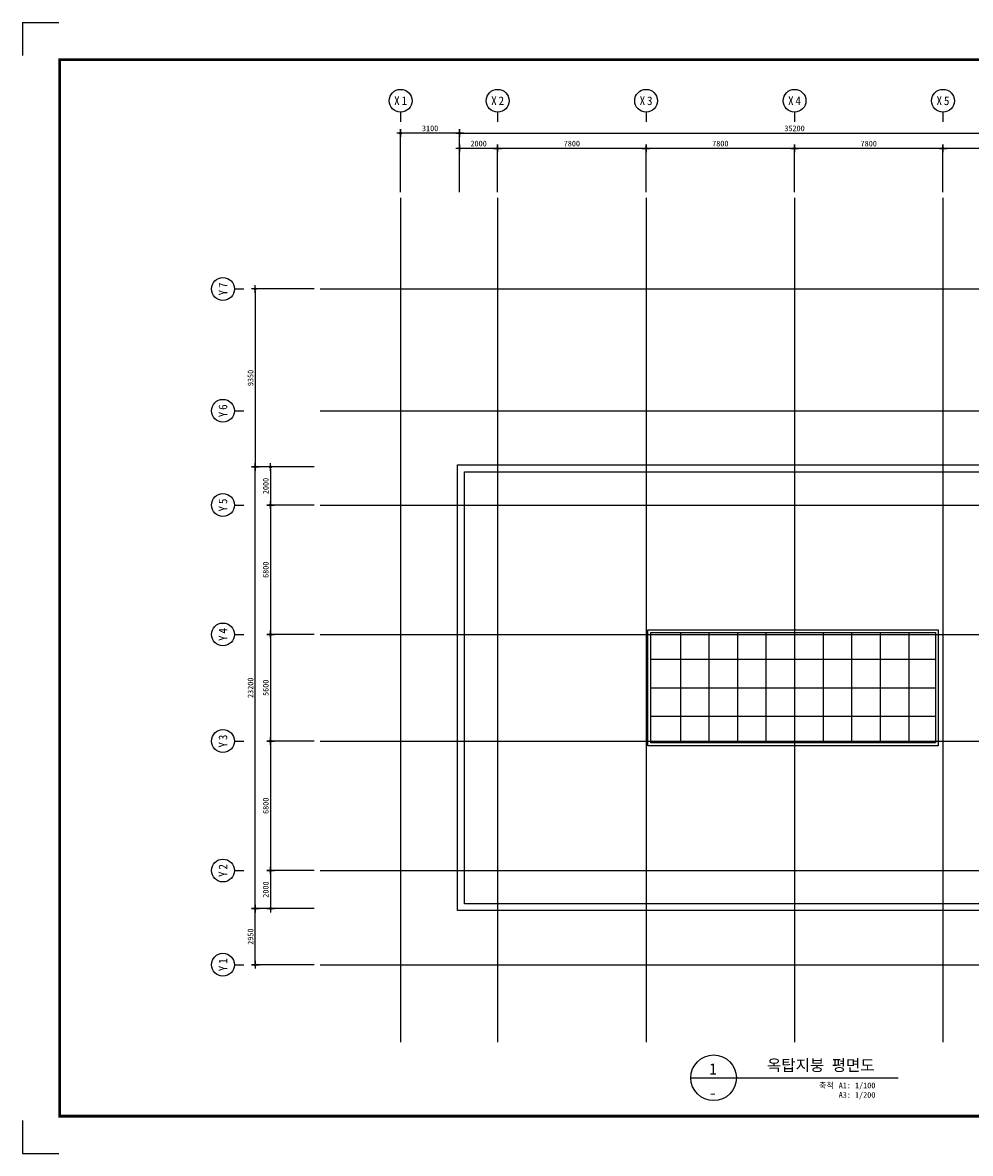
# Model space of a CAD drawing. Header units: millimetres. Extents: x 4005871 to 4089971, y -5256172 to -5196772.
# Tile 1 of 3: x 4005871 to 4055675, y -5256172 to -5196772. Entities that reach past the tile are written whole.
import ezdxf
from ezdxf.enums import TextEntityAlignment as Align

# ---------------------------------------------------------------- set-up
doc = ezdxf.new("R2010")
doc.units = ezdxf.units.MM
doc.header["$MEASUREMENT"] = 0
doc.linetypes.add('CEN', pattern=[66, 60, -2, 2, -2])
doc.layers.get('0').update_dxf_attribs({"linetype": 'CONTINUOUS'})
doc.layers.get('DEFPOINTS').update_dxf_attribs({"linetype": 'CONTINUOUS'})
for name, color, linetype in [('3', 3, 'CONTINUOUS'), ('A_GE_FORM', 7, 'CONTINUOUS'), ('CEN', 13, 'CEN'), ('DI', 1, 'CONTINUOUS'), ('DIM', 7, 'CONTINUOUS'), ('EL3', 7, 'CONTINUOUS'), ('HA', 9, 'CONTINUOUS'), ('HATS', 8, 'CONTINUOUS'), ('SHEET_SD', 7, 'CONTINUOUS'), ('SY', 1, 'CONTINUOUS'), ('TE1', 3, 'CONTINUOUS')]:
    doc.layers.add(name, color=color, linetype=linetype)
doc.styles.add('GHS', font='txt')
doc.styles.add('HY울릉도 L', font='txt')
doc.styles.add('SDP-S', font='txt')
doc.styles.add('돋움체', font='txt')
doc.dimstyles.new('SMDI-3', dxfattribs={"dimtxt": 3, "dimasz": 1, "dimexe": 2, "dimexo": 3, "dimgap": 1, "dimtad": 1, "dimdsep": 46, "dimtxsty": 'HY울릉도 L', "dimblk": 'Z_DOT', "dimcen": 2.5, "dimdle": 1.5, "dimclrd": 1, "dimclre": 1, "dimclrt": 2, "dimadec": 0, "dimazin": 0, "dimtfac": 1, "dimtix": 1, "dimtmove": 2, "dimatfit": 3, "dimldrblk": 'Z_DOT', "dimfxl": 0, "dimtvp": 1, "dimtolj": 1, "dimtzin": 0, "dimarcsym": 0})

# ---------------------------------------------------------------- blocks, each defined once
blk = doc.blocks.new('Z_DOT')
at = {"layer": 'DIM', "color": 1, "ltscale": 3}
for p, q in [((-2, 0), (2, 0)), ((0, -2), (0, 2))]:
    blk.add_line(p, q, dxfattribs=at)
for radius in [0.5, 0.25]:
    blk.add_circle((0, 0), radius, dxfattribs=at)
blk = doc.blocks.new('*D4')
at = {"layer": 'DEFPOINTS', "color": 0, "ltscale": 3, "transparency": 16777216}
for p in [(4064034, -5202577), (4028834, -5205977), (4064034, -5205977)]:
    blk.add_point(p, dxfattribs=at)
at = {"layer": 'DIM', "color": 1, "lineweight": -2, "ltscale": 3, "transparency": 16777216}
for p, q in [((4028834, -5205677), (4028834, -5202377)), ((4028934, -5202577), (4063934, -5202577)), ((4064034, -5205677), (4064034, -5202377))]:
    blk.add_line(p, q, dxfattribs=at)
at = {"layer": 'DIM', "color": 1, "lineweight": -2, "ltscale": 3, "transparency": 16777216, "xscale": 100, "yscale": 100, "zscale": 100, "rotation": 180}
blk.add_blockref('Z_DOT', (4028834, -5202577), dxfattribs=at)
at = {"layer": 'DIM', "color": 1, "lineweight": -2, "ltscale": 3, "transparency": 16777216, "xscale": 100, "yscale": 100, "zscale": 100}
blk.add_blockref('Z_DOT', (4064034, -5202577), dxfattribs=at)
at = {"layer": 'DIM', "color": 2, "ltscale": 3, "transparency": 16777216, "insert": (4046434, -5202327), "char_height": 300, "attachment_point": 5, "style": 'SDP-S'}
blk.add_mtext('\\A1;35200', dxfattribs=at)
blk = doc.blocks.new('CCS111')
blk.add_line((0, 8), (0, 3))
blk.add_circle((0, 14), 6)
at = {"color": 3, "style": 'GHS'}
for tag, p in [('X', (-2.45, 14.02)), ('1', (1.44, 14.02))]:
    blk.add_attdef(tag, text='', height=4.5, dxfattribs=at).set_placement(p, align=Align.MIDDLE_CENTER)
blk = doc.blocks.new('*D6')
at = {"layer": 'DEFPOINTS', "color": 0, "ltscale": 3, "transparency": 16777216}
for p in [(4054234, -5203377), (4054234, -5205977), (4062034, -5205977)]:
    blk.add_point(p, dxfattribs=at)
at = {"layer": 'DIM', "color": 1, "lineweight": -2, "ltscale": 3, "transparency": 16777216}
for p, q in [((4054234, -5205677), (4054234, -5203177)), ((4061934, -5203377), (4054334, -5203377)), ((4062034, -5205677), (4062034, -5203177))]:
    blk.add_line(p, q, dxfattribs=at)
at = {"layer": 'DIM', "color": 1, "lineweight": -2, "ltscale": 3, "transparency": 16777216, "xscale": 100, "yscale": 100, "zscale": 100, "rotation": 180}
blk.add_blockref('Z_DOT', (4054234, -5203377), dxfattribs=at)
at = {"layer": 'DIM', "color": 1, "lineweight": -2, "ltscale": 3, "transparency": 16777216, "xscale": 100, "yscale": 100, "zscale": 100}
blk.add_blockref('Z_DOT', (4062034, -5203377), dxfattribs=at)
at = {"layer": 'DIM', "color": 2, "ltscale": 3, "transparency": 16777216, "insert": (4058134, -5203127), "char_height": 300, "attachment_point": 5, "style": 'SDP-S'}
blk.add_mtext('\\A1;7800', dxfattribs=at)
blk = doc.blocks.new('*D7')
at = {"layer": 'DEFPOINTS', "color": 0, "ltscale": 3, "transparency": 16777216}
for p in [(4046434, -5203377), (4046434, -5205977), (4054234, -5205977)]:
    blk.add_point(p, dxfattribs=at)
at = {"layer": 'DIM', "color": 1, "lineweight": -2, "ltscale": 3, "transparency": 16777216}
for p, q in [((4046434, -5205677), (4046434, -5203177)), ((4054134, -5203377), (4046534, -5203377)), ((4054234, -5205677), (4054234, -5203177))]:
    blk.add_line(p, q, dxfattribs=at)
at = {"layer": 'DIM', "color": 1, "lineweight": -2, "ltscale": 3, "transparency": 16777216, "xscale": 100, "yscale": 100, "zscale": 100, "rotation": 180}
blk.add_blockref('Z_DOT', (4046434, -5203377), dxfattribs=at)
at = {"layer": 'DIM', "color": 1, "lineweight": -2, "ltscale": 3, "transparency": 16777216, "xscale": 100, "yscale": 100, "zscale": 100}
blk.add_blockref('Z_DOT', (4054234, -5203377), dxfattribs=at)
at = {"layer": 'DIM', "color": 2, "ltscale": 3, "transparency": 16777216, "insert": (4050334, -5203127), "char_height": 300, "attachment_point": 5, "style": 'SDP-S'}
blk.add_mtext('\\A1;7800', dxfattribs=at)
blk = doc.blocks.new('*D8')
at = {"layer": 'DEFPOINTS', "color": 0, "ltscale": 3, "transparency": 16777216}
for p in [(4038634, -5203377), (4038634, -5205977), (4046434, -5205977)]:
    blk.add_point(p, dxfattribs=at)
at = {"layer": 'DIM', "color": 1, "lineweight": -2, "ltscale": 3, "transparency": 16777216}
for p, q in [((4038634, -5205677), (4038634, -5203177)), ((4046334, -5203377), (4038734, -5203377)), ((4046434, -5205677), (4046434, -5203177))]:
    blk.add_line(p, q, dxfattribs=at)
at = {"layer": 'DIM', "color": 1, "lineweight": -2, "ltscale": 3, "transparency": 16777216, "xscale": 100, "yscale": 100, "zscale": 100, "rotation": 180}
blk.add_blockref('Z_DOT', (4038634, -5203377), dxfattribs=at)
at = {"layer": 'DIM', "color": 1, "lineweight": -2, "ltscale": 3, "transparency": 16777216, "xscale": 100, "yscale": 100, "zscale": 100}
blk.add_blockref('Z_DOT', (4046434, -5203377), dxfattribs=at)
at = {"layer": 'DIM', "color": 2, "ltscale": 3, "transparency": 16777216, "insert": (4042534, -5203127), "char_height": 300, "attachment_point": 5, "style": 'SDP-S'}
blk.add_mtext('\\A1;7800', dxfattribs=at)
blk = doc.blocks.new('*D9')
at = {"layer": 'DEFPOINTS', "color": 0, "ltscale": 3, "transparency": 16777216}
for p in [(4030834, -5203377), (4030834, -5205977), (4038634, -5205977)]:
    blk.add_point(p, dxfattribs=at)
at = {"layer": 'DIM', "color": 1, "lineweight": -2, "ltscale": 3, "transparency": 16777216}
for p, q in [((4030834, -5205677), (4030834, -5203177)), ((4038534, -5203377), (4030934, -5203377)), ((4038634, -5205677), (4038634, -5203177))]:
    blk.add_line(p, q, dxfattribs=at)
at = {"layer": 'DIM', "color": 1, "lineweight": -2, "ltscale": 3, "transparency": 16777216, "xscale": 100, "yscale": 100, "zscale": 100, "rotation": 180}
blk.add_blockref('Z_DOT', (4030834, -5203377), dxfattribs=at)
at = {"layer": 'DIM', "color": 1, "lineweight": -2, "ltscale": 3, "transparency": 16777216, "xscale": 100, "yscale": 100, "zscale": 100}
blk.add_blockref('Z_DOT', (4038634, -5203377), dxfattribs=at)
at = {"layer": 'DIM', "color": 2, "ltscale": 3, "transparency": 16777216, "insert": (4034734, -5203127), "char_height": 300, "attachment_point": 5, "style": 'SDP-S'}
blk.add_mtext('\\A1;7800', dxfattribs=at)
blk = doc.blocks.new('*D10')
at = {"layer": 'DEFPOINTS', "color": 0, "ltscale": 3, "transparency": 16777216}
for p in [(4028834, -5203377), (4028834, -5205977), (4030834, -5205977)]:
    blk.add_point(p, dxfattribs=at)
at = {"layer": 'DIM', "color": 1, "lineweight": -2, "ltscale": 3, "transparency": 16777216}
for p, q in [((4028834, -5205677), (4028834, -5203177)), ((4030734, -5203377), (4028934, -5203377)), ((4030834, -5205677), (4030834, -5203177))]:
    blk.add_line(p, q, dxfattribs=at)
at = {"layer": 'DIM', "color": 1, "lineweight": -2, "ltscale": 3, "transparency": 16777216, "xscale": 100, "yscale": 100, "zscale": 100, "rotation": 180}
blk.add_blockref('Z_DOT', (4028834, -5203377), dxfattribs=at)
at = {"layer": 'DIM', "color": 1, "lineweight": -2, "ltscale": 3, "transparency": 16777216, "xscale": 100, "yscale": 100, "zscale": 100}
blk.add_blockref('Z_DOT', (4030834, -5203377), dxfattribs=at)
at = {"layer": 'DIM', "color": 2, "ltscale": 3, "transparency": 16777216, "insert": (4029834, -5203127), "char_height": 300, "attachment_point": 5, "style": 'SDP-S'}
blk.add_mtext('\\A1;2000', dxfattribs=at)
blk = doc.blocks.new('*D11')
at = {"layer": 'DEFPOINTS', "color": 0, "ltscale": 3, "transparency": 16777216}
for p in [(4018099, -5220113), (4021499, -5220113), (4021499, -5243313)]:
    blk.add_point(p, dxfattribs=at)
at = {"layer": 'DIM', "color": 1, "lineweight": -2, "ltscale": 3, "transparency": 16777216}
for p, q in [((4021199, -5220113), (4017899, -5220113)), ((4018099, -5243213), (4018099, -5220213)), ((4021199, -5243313), (4017899, -5243313))]:
    blk.add_line(p, q, dxfattribs=at)
at = {"layer": 'DIM', "color": 1, "lineweight": -2, "ltscale": 3, "transparency": 16777216, "xscale": 100, "yscale": 100, "zscale": 100}
for p, rotation in [((4018099, -5220113), 90), ((4018099, -5243313), 270)]:
    blk.add_blockref('Z_DOT', p, dxfattribs=dict(at, rotation=rotation))
at = {"layer": 'DIM', "color": 2, "ltscale": 3, "transparency": 16777216, "insert": (4017849, -5231713), "char_height": 300, "attachment_point": 5, "rotation": 90, "style": 'SDP-S'}
blk.add_mtext('\\A1;23200', dxfattribs=at)
blk = doc.blocks.new('*D12')
at = {"layer": 'DEFPOINTS', "color": 0, "ltscale": 3, "transparency": 16777216}
for p in [(4021499, -5210763), (4018099, -5220113), (4021499, -5220113)]:
    blk.add_point(p, dxfattribs=at)
at = {"layer": 'DIM', "color": 1, "lineweight": -2, "ltscale": 3, "transparency": 16777216}
for p, q in [((4021199, -5210763), (4017899, -5210763)), ((4018099, -5210863), (4018099, -5220013)), ((4021199, -5220113), (4017899, -5220113))]:
    blk.add_line(p, q, dxfattribs=at)
at = {"layer": 'DIM', "color": 1, "lineweight": -2, "ltscale": 3, "transparency": 16777216, "xscale": 100, "yscale": 100, "zscale": 100}
for p, rotation in [((4018099, -5210763), 90), ((4018099, -5220113), 270)]:
    blk.add_blockref('Z_DOT', p, dxfattribs=dict(at, rotation=rotation))
at = {"layer": 'DIM', "color": 2, "ltscale": 3, "transparency": 16777216, "insert": (4017849, -5215438), "char_height": 300, "attachment_point": 5, "rotation": 90, "style": 'SDP-S'}
blk.add_mtext('\\A1;9350', dxfattribs=at)
blk = doc.blocks.new('*D13')
at = {"layer": 'DEFPOINTS', "color": 0, "ltscale": 3, "transparency": 16777216}
for p in [(4021499, -5220113), (4018899, -5222113), (4021499, -5222113)]:
    blk.add_point(p, dxfattribs=at)
at = {"layer": 'DIM', "color": 1, "lineweight": -2, "ltscale": 3, "transparency": 16777216}
for p, q in [((4021199, -5220113), (4018699, -5220113)), ((4018899, -5220213), (4018899, -5222013)), ((4021199, -5222113), (4018699, -5222113))]:
    blk.add_line(p, q, dxfattribs=at)
at = {"layer": 'DIM', "color": 1, "lineweight": -2, "ltscale": 3, "transparency": 16777216, "xscale": 100, "yscale": 100, "zscale": 100}
for p, rotation in [((4018899, -5220113), 90), ((4018899, -5222113), 270)]:
    blk.add_blockref('Z_DOT', p, dxfattribs=dict(at, rotation=rotation))
at = {"layer": 'DIM', "color": 2, "ltscale": 3, "transparency": 16777216, "insert": (4018649, -5221113), "char_height": 300, "attachment_point": 5, "rotation": 90, "style": 'SDP-S'}
blk.add_mtext('\\A1;2000', dxfattribs=at)
blk = doc.blocks.new('*D14')
at = {"layer": 'DEFPOINTS', "color": 0, "ltscale": 3, "transparency": 16777216}
for p in [(4021499, -5222113), (4018899, -5228913), (4021499, -5228913)]:
    blk.add_point(p, dxfattribs=at)
at = {"layer": 'DIM', "color": 1, "lineweight": -2, "ltscale": 3, "transparency": 16777216}
for p, q in [((4021199, -5222113), (4018699, -5222113)), ((4018899, -5222213), (4018899, -5228813)), ((4021199, -5228913), (4018699, -5228913))]:
    blk.add_line(p, q, dxfattribs=at)
at = {"layer": 'DIM', "color": 1, "lineweight": -2, "ltscale": 3, "transparency": 16777216, "xscale": 100, "yscale": 100, "zscale": 100}
for p, rotation in [((4018899, -5222113), 90), ((4018899, -5228913), 270)]:
    blk.add_blockref('Z_DOT', p, dxfattribs=dict(at, rotation=rotation))
at = {"layer": 'DIM', "color": 2, "ltscale": 3, "transparency": 16777216, "insert": (4018649, -5225513), "char_height": 300, "attachment_point": 5, "rotation": 90, "style": 'SDP-S'}
blk.add_mtext('\\A1;6800', dxfattribs=at)
blk = doc.blocks.new('*D15')
at = {"layer": 'DEFPOINTS', "color": 0, "ltscale": 3, "transparency": 16777216}
for p in [(4021499, -5228913), (4018899, -5234513), (4021499, -5234513)]:
    blk.add_point(p, dxfattribs=at)
at = {"layer": 'DIM', "color": 1, "lineweight": -2, "ltscale": 3, "transparency": 16777216}
for p, q in [((4021199, -5228913), (4018699, -5228913)), ((4018899, -5229013), (4018899, -5234413)), ((4021199, -5234513), (4018699, -5234513))]:
    blk.add_line(p, q, dxfattribs=at)
at = {"layer": 'DIM', "color": 1, "lineweight": -2, "ltscale": 3, "transparency": 16777216, "xscale": 100, "yscale": 100, "zscale": 100}
for p, rotation in [((4018899, -5228913), 90), ((4018899, -5234513), 270)]:
    blk.add_blockref('Z_DOT', p, dxfattribs=dict(at, rotation=rotation))
at = {"layer": 'DIM', "color": 2, "ltscale": 3, "transparency": 16777216, "insert": (4018649, -5231713), "char_height": 300, "attachment_point": 5, "rotation": 90, "style": 'SDP-S'}
blk.add_mtext('\\A1;5600', dxfattribs=at)
blk = doc.blocks.new('*D16')
at = {"layer": 'DEFPOINTS', "color": 0, "ltscale": 3, "transparency": 16777216}
for p in [(4021499, -5234513), (4018899, -5241313), (4021499, -5241313)]:
    blk.add_point(p, dxfattribs=at)
at = {"layer": 'DIM', "color": 1, "lineweight": -2, "ltscale": 3, "transparency": 16777216}
for p, q in [((4021199, -5234513), (4018699, -5234513)), ((4018899, -5234613), (4018899, -5241213)), ((4021199, -5241313), (4018699, -5241313))]:
    blk.add_line(p, q, dxfattribs=at)
at = {"layer": 'DIM', "color": 1, "lineweight": -2, "ltscale": 3, "transparency": 16777216, "xscale": 100, "yscale": 100, "zscale": 100}
for p, rotation in [((4018899, -5234513), 90), ((4018899, -5241313), 270)]:
    blk.add_blockref('Z_DOT', p, dxfattribs=dict(at, rotation=rotation))
at = {"layer": 'DIM', "color": 2, "ltscale": 3, "transparency": 16777216, "insert": (4018649, -5237913), "char_height": 300, "attachment_point": 5, "rotation": 90, "style": 'SDP-S'}
blk.add_mtext('\\A1;6800', dxfattribs=at)
blk = doc.blocks.new('*D17')
at = {"layer": 'DEFPOINTS', "color": 0, "ltscale": 3, "transparency": 16777216}
for p in [(4021499, -5241313), (4018899, -5243313), (4021499, -5243313)]:
    blk.add_point(p, dxfattribs=at)
at = {"layer": 'DIM', "color": 1, "lineweight": -2, "ltscale": 3, "transparency": 16777216}
for p, q in [((4021199, -5241313), (4018699, -5241313)), ((4018899, -5241413), (4018899, -5243213)), ((4021199, -5243313), (4018699, -5243313))]:
    blk.add_line(p, q, dxfattribs=at)
at = {"layer": 'DIM', "color": 1, "lineweight": -2, "ltscale": 3, "transparency": 16777216, "xscale": 100, "yscale": 100, "zscale": 100}
for p, rotation in [((4018899, -5241313), 90), ((4018899, -5243313), 270)]:
    blk.add_blockref('Z_DOT', p, dxfattribs=dict(at, rotation=rotation))
at = {"layer": 'DIM', "color": 2, "ltscale": 3, "transparency": 16777216, "insert": (4018649, -5242313), "char_height": 300, "attachment_point": 5, "rotation": 90, "style": 'SDP-S'}
blk.add_mtext('\\A1;2000', dxfattribs=at)
blk = doc.blocks.new('*D18')
at = {"layer": 'DEFPOINTS', "color": 0, "ltscale": 3, "transparency": 16777216}
for p in [(4018099, -5243313), (4021499, -5243313), (4021499, -5246263)]:
    blk.add_point(p, dxfattribs=at)
at = {"layer": 'DIM', "color": 1, "lineweight": -2, "ltscale": 3, "transparency": 16777216}
for p, q in [((4021199, -5243313), (4017899, -5243313)), ((4018099, -5246163), (4018099, -5243413)), ((4021199, -5246263), (4017899, -5246263))]:
    blk.add_line(p, q, dxfattribs=at)
at = {"layer": 'DIM', "color": 1, "lineweight": -2, "ltscale": 3, "transparency": 16777216, "xscale": 100, "yscale": 100, "zscale": 100}
for p, rotation in [((4018099, -5243313), 90), ((4018099, -5246263), 270)]:
    blk.add_blockref('Z_DOT', p, dxfattribs=dict(at, rotation=rotation))
at = {"layer": 'DIM', "color": 2, "ltscale": 3, "transparency": 16777216, "insert": (4017849, -5244788), "char_height": 300, "attachment_point": 5, "rotation": 90, "style": 'SDP-S'}
blk.add_mtext('\\A1;2950', dxfattribs=at)
blk = doc.blocks.new('*D19')
at = {"layer": 'DEFPOINTS', "color": 0, "ltscale": 3, "transparency": 16777216}
for p in [(4025734, -5202577), (4025734, -5205977), (4028834, -5205977)]:
    blk.add_point(p, dxfattribs=at)
at = {"layer": 'DIM', "color": 1, "lineweight": -2, "ltscale": 3, "transparency": 16777216}
for p, q in [((4025734, -5205677), (4025734, -5202377)), ((4028734, -5202577), (4025834, -5202577)), ((4028834, -5205677), (4028834, -5202377))]:
    blk.add_line(p, q, dxfattribs=at)
at = {"layer": 'DIM', "color": 1, "lineweight": -2, "ltscale": 3, "transparency": 16777216, "xscale": 100, "yscale": 100, "zscale": 100, "rotation": 180}
blk.add_blockref('Z_DOT', (4025734, -5202577), dxfattribs=at)
at = {"layer": 'DIM', "color": 1, "lineweight": -2, "ltscale": 3, "transparency": 16777216, "xscale": 100, "yscale": 100, "zscale": 100}
blk.add_blockref('Z_DOT', (4028834, -5202577), dxfattribs=at)
at = {"layer": 'DIM', "color": 2, "ltscale": 3, "transparency": 16777216, "insert": (4027284, -5202327), "char_height": 300, "attachment_point": 5, "style": 'SDP-S'}
blk.add_mtext('\\A1;3100', dxfattribs=at)
blk = doc.blocks.new('sheet _서영')
at = {"layer": 'A_GE_FORM'}
for p, q in [((-362689.99, -1058464.44), (-362689.99, -1058481.68)), ((-362689.99, -1058464.44), (-362689.99, -1058481.68)), ((-362689.99, -1058464.44), (-362670.99, -1058464.44)), ((-362689.99, -1059041.18), (-362689.99, -1059058.43)), ((-362689.99, -1059041.18), (-362689.99, -1059058.43)), ((-362689.99, -1059058.43), (-362670.99, -1059058.43))]:
    blk.add_line(p, q, dxfattribs=at)
at = {"layer": 'A_GE_FORM', "const_width": 1.5}
blk.add_lwpolyline([(-361868.49, -1059038.93), (-362670.49, -1059038.93), (-362670.49, -1058483.93), (-361868.49, -1058483.93)], close=True, dxfattribs=at)

msp = doc.modelspace()

# ---------------------------------------------------------------- linework, layer by layer
at = {"layer": 'CEN'}
for p, q in [((4025734.289, -5205977.477), (4025734.289, -5250325.917)), ((4030834.289, -5205977.477), (4030834.289, -5250325.917)), ((4038634.289, -5205977.477), (4038634.289, -5250325.917)), ((4046434.289, -5205977.477), (4046434.289, -5250325.917)), ((4054234.289, -5205977.477), (4054234.289, -5250325.917)), ((4021498.874, -5210762.953), (4072357.54, -5210762.953)), ((4021498.874, -5217162.953), (4072357.54, -5217162.953)), ((4021498.874, -5222112.953), (4072357.54, -5222112.953)), ((4021498.874, -5228912.953), (4072357.54, -5228912.953)), ((4021498.874, -5234512.953), (4072357.54, -5234512.953)), ((4021498.874, -5241312.953), (4072357.54, -5241312.953)), ((4021498.874, -5246262.953), (4072357.54, -5246262.953))]:
    msp.add_line(p, q, dxfattribs=at)
at = {"layer": 'EL3', "ltscale": 1000}
for points in [[(4038734.289, -5228662.953), (4053984.289, -5228662.953), (4053984.289, -5234762.953), (4038734.289, -5234762.953)], [(4038884.289, -5228812.953), (4053834.289, -5228812.953), (4053834.289, -5234612.953), (4038884.289, -5234612.953)]]:
    msp.add_lwpolyline(points, close=True, dxfattribs=at)
at = {"layer": 'HA', "ltscale": 1000}
for points in [[(4028729.289, -5220007.953), (4064139.289, -5220007.953), (4064139.289, -5243417.953), (4028729.289, -5243417.953)], [(4029089.289, -5220367.953), (4063779.289, -5220367.953), (4063779.289, -5243057.953), (4029089.289, -5243057.953)]]:
    msp.add_lwpolyline(points, close=True, dxfattribs=at)
at = {"layer": 'HATS', "ltscale": 1000}
for p, q in [((4040434.289, -5228812.953), (4040434.289, -5234612.953)), ((4041934.289, -5228812.953), (4041934.289, -5234612.953)), ((4043434.289, -5228812.953), (4043434.289, -5234612.953)), ((4044934.289, -5228812.953), (4044934.289, -5234612.953)), ((4046434.289, -5228812.953), (4046434.289, -5234612.953)), ((4047934.289, -5228812.953), (4047934.289, -5234612.953)), ((4049434.289, -5228812.953), (4049434.289, -5234612.953)), ((4050934.289, -5228812.953), (4050934.289, -5234612.953)), ((4052434.289, -5228812.953), (4052434.289, -5234612.953)), ((4038884.289, -5230212.953), (4053834.289, -5230212.953)), ((4038884.289, -5231712.953), (4053834.289, -5231712.953)), ((4038884.289, -5233212.953), (4053834.289, -5233212.953))]:
    msp.add_line(p, q, dxfattribs=at)
at = {"layer": 'SY'}
msp.add_line((4040982.551, -5252202.431), (4051886.027, -5252202.431), dxfattribs=at)
msp.add_circle((4042182.551, -5252202.431), 1200, dxfattribs=at)

# ---------------------------------------------------------------- block references
at = {"layer": '3', "xscale": 100, "yscale": 100, "zscale": 100}
msp.add_blockref('sheet _서영', (40274870.4, 100649671.693), dxfattribs=at)
at = {"layer": 'DI'}
ref = msp.add_blockref('CCS111', (4025734.289, -5202277.477), dxfattribs=dict(at, xscale=100, yscale=100, zscale=100))
ref.add_attrib('1', '1', dxfattribs={"layer": '0', "color": 3, "height": 450, "style": '돋움체'}).set_placement((4025928.039, -5200876.682), align=Align.MIDDLE_CENTER)
ref.add_attrib('X', 'X', dxfattribs={"layer": '0', "color": 3, "height": 450, "style": '돋움체'}).set_placement((4025539.085, -5200875.686), align=Align.MIDDLE_CENTER)
ref = msp.add_blockref('CCS111', (4030834.289, -5202277.477), dxfattribs=dict(at, xscale=100, yscale=100, zscale=100))
ref.add_attrib('1', '2', dxfattribs={"layer": '0', "color": 3, "height": 450, "style": '돋움체'}).set_placement((4031028.039, -5200876.682), align=Align.MIDDLE_CENTER)
ref.add_attrib('X', 'X', dxfattribs={"layer": '0', "color": 3, "height": 450, "style": '돋움체'}).set_placement((4030639.085, -5200875.686), align=Align.MIDDLE_CENTER)
ref = msp.add_blockref('CCS111', (4038634.289, -5202277.477), dxfattribs=dict(at, xscale=100, yscale=100, zscale=100))
ref.add_attrib('1', '3', dxfattribs={"layer": '0', "color": 3, "height": 450, "style": '돋움체'}).set_placement((4038828.039, -5200876.682), align=Align.MIDDLE_CENTER)
ref.add_attrib('X', 'X', dxfattribs={"layer": '0', "color": 3, "height": 450, "style": '돋움체'}).set_placement((4038439.085, -5200875.686), align=Align.MIDDLE_CENTER)
ref = msp.add_blockref('CCS111', (4046434.289, -5202277.477), dxfattribs=dict(at, xscale=100, yscale=100, zscale=100))
ref.add_attrib('1', '4', dxfattribs={"layer": '0', "color": 3, "height": 450, "style": '돋움체'}).set_placement((4046628.039, -5200876.682), align=Align.MIDDLE_CENTER)
ref.add_attrib('X', 'X', dxfattribs={"layer": '0', "color": 3, "height": 450, "style": '돋움체'}).set_placement((4046239.085, -5200875.686), align=Align.MIDDLE_CENTER)
ref = msp.add_blockref('CCS111', (4054234.289, -5202277.477), dxfattribs=dict(at, xscale=100, yscale=100, zscale=100))
ref.add_attrib('1', '5', dxfattribs={"layer": '0', "color": 3, "height": 450, "style": '돋움체'}).set_placement((4054428.039, -5200876.682), align=Align.MIDDLE_CENTER)
ref.add_attrib('X', 'X', dxfattribs={"layer": '0', "color": 3, "height": 450, "style": '돋움체'}).set_placement((4054039.085, -5200875.686), align=Align.MIDDLE_CENTER)
ref = msp.add_blockref('CCS111', (4017798.874, -5210762.953), dxfattribs=dict(at, xscale=100, yscale=100, zscale=100, rotation=90))
ref.add_attrib('1', '7', dxfattribs={"layer": '0', "color": 3, "height": 450, "rotation": 90, "style": '돋움체'}).set_placement((4016398.079, -5210569.203), align=Align.MIDDLE_CENTER)
ref.add_attrib('X', 'Y', dxfattribs={"layer": '0', "color": 3, "height": 450, "rotation": 90, "style": '돋움체'}).set_placement((4016397.082, -5210958.157), align=Align.MIDDLE_CENTER)
ref = msp.add_blockref('CCS111', (4017798.874, -5217162.953), dxfattribs=dict(at, xscale=100, yscale=100, zscale=100, rotation=90))
ref.add_attrib('1', '6', dxfattribs={"layer": '0', "color": 3, "height": 450, "rotation": 90, "style": '돋움체'}).set_placement((4016398.079, -5216969.203), align=Align.MIDDLE_CENTER)
ref.add_attrib('X', 'Y', dxfattribs={"layer": '0', "color": 3, "height": 450, "rotation": 90, "style": '돋움체'}).set_placement((4016397.082, -5217358.157), align=Align.MIDDLE_CENTER)
ref = msp.add_blockref('CCS111', (4017798.874, -5222112.953), dxfattribs=dict(at, xscale=100, yscale=100, zscale=100, rotation=90))
ref.add_attrib('1', '5', dxfattribs={"layer": '0', "color": 3, "height": 450, "rotation": 90, "style": '돋움체'}).set_placement((4016398.079, -5221919.203), align=Align.MIDDLE_CENTER)
ref.add_attrib('X', 'Y', dxfattribs={"layer": '0', "color": 3, "height": 450, "rotation": 90, "style": '돋움체'}).set_placement((4016397.082, -5222308.157), align=Align.MIDDLE_CENTER)
ref = msp.add_blockref('CCS111', (4017798.874, -5228912.953), dxfattribs=dict(at, xscale=100, yscale=100, zscale=100, rotation=90))
ref.add_attrib('1', '4', dxfattribs={"layer": '0', "color": 3, "height": 450, "rotation": 90, "style": '돋움체'}).set_placement((4016398.079, -5228719.203), align=Align.MIDDLE_CENTER)
ref.add_attrib('X', 'Y', dxfattribs={"layer": '0', "color": 3, "height": 450, "rotation": 90, "style": '돋움체'}).set_placement((4016397.082, -5229108.157), align=Align.MIDDLE_CENTER)
ref = msp.add_blockref('CCS111', (4017798.874, -5234512.953), dxfattribs=dict(at, xscale=100, yscale=100, zscale=100, rotation=90))
ref.add_attrib('1', '3', dxfattribs={"layer": '0', "color": 3, "height": 450, "rotation": 90, "style": '돋움체'}).set_placement((4016398.079, -5234319.203), align=Align.MIDDLE_CENTER)
ref.add_attrib('X', 'Y', dxfattribs={"layer": '0', "color": 3, "height": 450, "rotation": 90, "style": '돋움체'}).set_placement((4016397.082, -5234708.157), align=Align.MIDDLE_CENTER)
ref = msp.add_blockref('CCS111', (4017798.874, -5241312.953), dxfattribs=dict(at, xscale=100, yscale=100, zscale=100, rotation=90))
ref.add_attrib('1', '2', dxfattribs={"layer": '0', "color": 3, "height": 450, "rotation": 90, "style": '돋움체'}).set_placement((4016398.079, -5241119.203), align=Align.MIDDLE_CENTER)
ref.add_attrib('X', 'Y', dxfattribs={"layer": '0', "color": 3, "height": 450, "rotation": 90, "style": '돋움체'}).set_placement((4016397.082, -5241508.157), align=Align.MIDDLE_CENTER)
ref = msp.add_blockref('CCS111', (4017798.874, -5246262.953), dxfattribs=dict(at, xscale=100, yscale=100, zscale=100, rotation=90))
ref.add_attrib('1', '1', dxfattribs={"layer": '0', "color": 3, "height": 450, "rotation": 90, "style": '돋움체'}).set_placement((4016398.079, -5246069.203), align=Align.MIDDLE_CENTER)
ref.add_attrib('X', 'Y', dxfattribs={"layer": '0', "color": 3, "height": 450, "rotation": 90, "style": '돋움체'}).set_placement((4016397.082, -5246458.157), align=Align.MIDDLE_CENTER)

# ---------------------------------------------------------------- texts
at = {"layer": 'SHEET_SD', "color": 3, "style": '돋움체'}
for s, p in [('1', (4042146.968, -5251735.766)), ('-', (4042141.475, -5252996.34))]:
    msp.add_text(s, height=600, dxfattribs=at).set_placement(p, align=Align.MIDDLE)
at = {"layer": 'TE1', "linetype": 'Continuous', "style": '돋움체'}
msp.add_text('옥탑지붕 평면도', height=600, dxfattribs=at).set_placement((4044987.246, -5252021.022), align=Align.BOTTOM_LEFT)
for s, p in [('축척', (4048494.938, -5252840.88)), ('A1: 1/100', (4050683.641, -5252840.88)), ('A3: 1/200', (4050683.641, -5253340.88))]:
    msp.add_text(s, height=300, dxfattribs=at).set_placement(p, align=Align.BOTTOM_RIGHT)

# ---------------------------------------------------------------- dimensions: what is measured, and where the dimension line sits
at = {"layer": 'DIM', "ltscale": 3}
for base, p1, p2, picture, middle in [((4025734.289, -5202577.477), (4028834.289, -5205977.477), (4025734.289, -5205977.477), '*D19', (4027284.289, -5202327.274)), ((4064034.289, -5202577.477), (4028834.289, -5205977.477), (4064034.289, -5205977.477), '*D4', (4046434.289, -5202327.274)), ((4028834.289, -5203377.477), (4030834.289, -5205977.477), (4028834.289, -5205977.477), '*D10', (4029834.289, -5203127.274)), ((4030834.289, -5203377.477), (4038634.289, -5205977.477), (4030834.289, -5205977.477), '*D9', (4034734.289, -5203127.274)), ((4038634.289, -5203377.477), (4046434.289, -5205977.477), (4038634.289, -5205977.477), '*D8', (4042534.289, -5203127.274)), ((4046434.289, -5203377.477), (4054234.289, -5205977.477), (4046434.289, -5205977.477), '*D7', (4050334.289, -5203127.274)), ((4054234.289, -5203377.477), (4062034.289, -5205977.477), (4054234.289, -5205977.477), '*D6', (4058134.289, -5203127.274))]:
    dim = msp.add_linear_dim(base=base, p1=p1, p2=p2, dimstyle='SMDI-3', override={"dimscale": 100, "dimtxsty": 'SDP-S'}, dxfattribs=at)
    dim.commit()
    dim.dimension.update_dxf_attribs({"geometry": picture, "text_midpoint": middle})
for base, p1, p2, angle, picture, middle in [((4018098.874, -5220112.953), (4021498.874, -5210762.953), (4021498.874, -5220112.953), 90, '*D12', (4017848.67, -5215437.953)), ((4018098.874, -5220112.953), (4021498.874, -5243312.953), (4021498.874, -5220112.953), 90, '*D11', (4017848.67, -5231712.953)), ((4018898.874, -5222112.953), (4021498.874, -5220112.953), (4021498.874, -5222112.953), 90, '*D13', (4018648.67, -5221112.953)), ((4018898.874, -5228912.953), (4021498.874, -5222112.953), (4021498.874, -5228912.953), 90, '*D14', (4018648.67, -5225512.953)), ((4018898.874, -5234512.953), (4021498.874, -5228912.953), (4021498.874, -5234512.953), 90, '*D15', (4018648.67, -5231712.953)), ((4018898.874, -5241312.953), (4021498.874, -5234512.953), (4021498.874, -5241312.953), 90, '*D16', (4018648.67, -5237912.953)), ((4018898.874, -5243312.953), (4021498.874, -5241312.953), (4021498.874, -5243312.953), 90, '*D17', (4018648.67, -5242312.953)), ((4018098.874, -5243312.953), (4021498.874, -5246262.953), (4021498.874, -5243312.953), 270, '*D18', (4017848.67, -5244787.953))]:
    dim = msp.add_linear_dim(base=base, p1=p1, p2=p2, angle=angle, dimstyle='SMDI-3', override={"dimscale": 100, "dimtxsty": 'SDP-S'}, dxfattribs=at)
    dim.commit()
    dim.dimension.update_dxf_attribs({"geometry": picture, "text_midpoint": middle})

doc.saveas('drawing.dxf')
